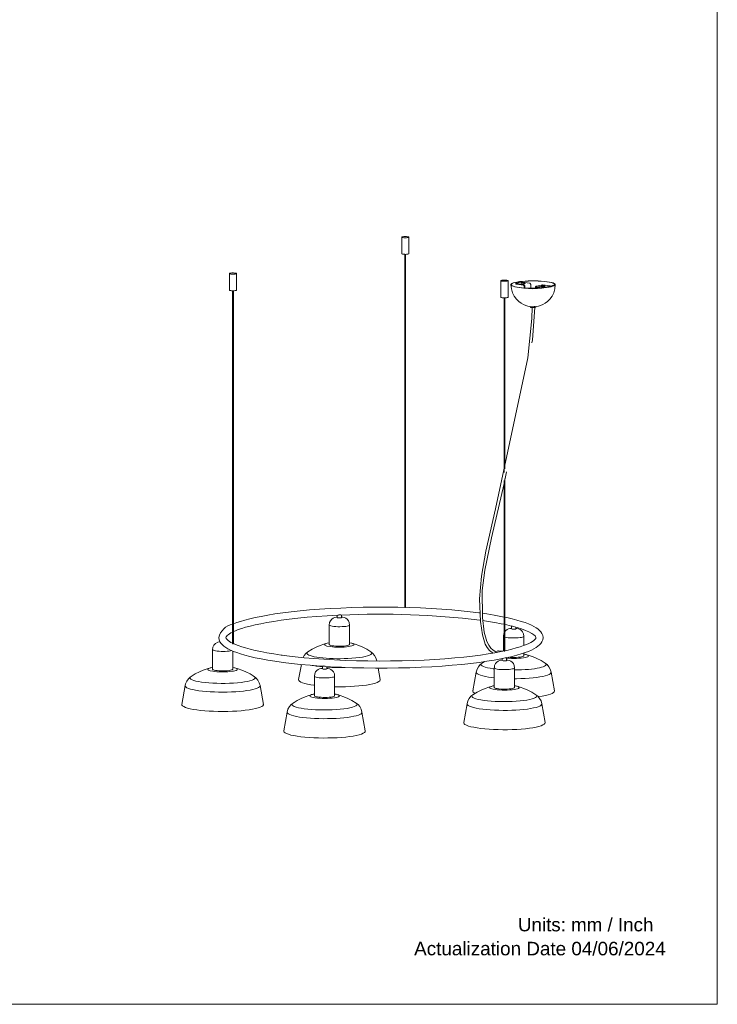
# Model space of a CAD drawing. Header units: millimetres. Extents: x 0 to 8.3, y 0 to 11.7.
# Tile 2 of 4: x 4.1 to 8.3, y 0 to 5.8. Entities that reach past the tile are written whole.
import ezdxf

# ---------------------------------------------------------------- set-up
doc = ezdxf.new("R2010")
doc.units = ezdxf.units.MM
doc.layers.add('PDF_Geometría', color=7, linetype='Continuous')
doc.layers.add('PDF_Texto', color=7, linetype='Continuous', true_color=0x5b5b5b)
doc.styles.add('PDF Arial-BoldMT', font='arial.ttf')

msp = doc.modelspace()

# ---------------------------------------------------------------- linework, layer by layer
at = {"layer": 'PDF_Geometría', "lineweight": 18}
msp.add_lwpolyline([(0.0016, 11.6917), (0.0016, 0), (8.2684, 0), (8.2684, 11.6917)], close=True, dxfattribs=at)
at = {"layer": 'PDF_Geometría', "color": 9, "lineweight": 9, "true_color": 0xc0c0c0}
for points in [[(6.4357, 4.542), (6.4385, 4.5428), (6.4401, 4.5437), (6.4403, 4.5443), (6.4402, 4.5446), (6.4389, 4.5455), (6.4363, 4.5464), (6.4325, 4.547), (6.4278, 4.5475), (6.4225, 4.5478), (6.4171, 4.5478), (6.4117, 4.5476), (6.4069, 4.5471), (6.403, 4.5465), (6.4001, 4.5457), (6.3986, 4.5448), (6.3983, 4.5443), (6.3985, 4.5439), (6.3997, 4.543), (6.4024, 4.5421), (6.4062, 4.5415), (6.4108, 4.541), (6.4161, 4.5407), (6.4216, 4.5407), (6.4269, 4.5409), (6.4317, 4.5414)], [(5.4155, 4.3264), (5.4183, 4.3272), (5.4199, 4.3281), (5.4201, 4.3287), (5.42, 4.3291), (5.4187, 4.33), (5.4161, 4.3308), (5.4123, 4.3314), (5.4076, 4.3319), (5.4023, 4.3322), (5.3969, 4.3322), (5.3915, 4.332), (5.3867, 4.3315), (5.3828, 4.3309), (5.3799, 4.3301), (5.3784, 4.3292), (5.3781, 4.3287), (5.3782, 4.3283), (5.3795, 4.3274), (5.3822, 4.3266), (5.386, 4.3259), (5.3906, 4.3254), (5.3959, 4.3251), (5.4014, 4.3251), (5.4067, 4.3253), (5.4115, 4.3258)], [(7.0239, 4.284), (7.0267, 4.2848), (7.0283, 4.2857), (7.0285, 4.2863), (7.0284, 4.2867), (7.0271, 4.2876), (7.0245, 4.2884), (7.0207, 4.2891), (7.016, 4.2895), (7.0107, 4.2898), (7.0053, 4.2898), (6.9999, 4.2896), (6.9951, 4.2892), (6.9912, 4.2885), (6.9883, 4.2877), (6.9868, 4.2868), (6.9865, 4.2863), (6.9866, 4.2859), (6.9879, 4.285), (6.9906, 4.2842), (6.9944, 4.2835), (6.999, 4.283), (7.0043, 4.2828), (7.0098, 4.2827), (7.0151, 4.283), (7.0199, 4.2834)], [(7.1178, 4.2726), (7.1281, 4.2712), (7.1293, 4.271), (7.1301, 4.2708), (7.1305, 4.2705), (7.1305, 4.2704), (7.1304, 4.2702), (7.13, 4.2699), (7.1291, 4.2697), (7.1278, 4.2695), (7.1263, 4.2693), (7.1247, 4.2693), (7.123, 4.2693), (7.1213, 4.2693), (7.1198, 4.2695), (7.1096, 4.2709), (7.1084, 4.2711), (7.1076, 4.2714), (7.1072, 4.2716), (7.1072, 4.2718), (7.1072, 4.2719), (7.1077, 4.2722), (7.1086, 4.2725), (7.1099, 4.2727), (7.1114, 4.2728), (7.113, 4.2729), (7.1147, 4.2729), (7.1164, 4.2728)], [(7.2262, 4.2549), (7.2251, 4.2552), (7.2242, 4.2554), (7.2238, 4.2557), (7.2238, 4.2558), (7.2239, 4.256), (7.2243, 4.2563), (7.2252, 4.2565), (7.2265, 4.2567), (7.228, 4.2569), (7.2296, 4.2569), (7.2314, 4.2569), (7.233, 4.2568), (7.2345, 4.2567), (7.2447, 4.2553), (7.2459, 4.2551), (7.2467, 4.2548), (7.2471, 4.2545), (7.2471, 4.2544), (7.2471, 4.2542), (7.2466, 4.254), (7.2457, 4.2537), (7.2444, 4.2535), (7.2429, 4.2534), (7.2413, 4.2533), (7.2396, 4.2533), (7.2379, 4.2534), (7.2365, 4.2535)]]:
    msp.add_lwpolyline(points, close=True, dxfattribs=at)
for points in [[(6.3983, 4.5443), (6.3983, 4.446)], [(6.4403, 4.446), (6.4403, 4.5443)], [(6.4402, 4.4464), (6.4403, 4.446), (6.4401, 4.4454), (6.4385, 4.4445), (6.4357, 4.4437), (6.4317, 4.4431), (6.4269, 4.4427), (6.4216, 4.4424), (6.4161, 4.4425), (6.4108, 4.4427), (6.4062, 4.4432), (6.4024, 4.4439), (6.3997, 4.4447), (6.3985, 4.4456), (6.3983, 4.446)], [(6.4167, 4.4425), (6.4167, 2.3505)], [(6.4219, 2.3505), (6.4219, 4.4424)], [(5.3781, 4.3287), (5.3781, 4.2304)], [(5.4201, 4.2304), (5.4201, 4.3287)], [(6.9865, 4.2863), (6.9865, 4.188)], [(7.0285, 4.188), (7.0285, 4.2863)], [(7.3063, 4.263), (7.3047, 4.2597), (7.3004, 4.2565), (7.2932, 4.2535), (7.2835, 4.2506), (7.2714, 4.2481), (7.2572, 4.2459), (7.2412, 4.244), (7.2238, 4.2426), (7.2054, 4.2417), (7.1863, 4.2412), (7.167, 4.2412), (7.1479, 4.2417), (7.1295, 4.2427), (7.1121, 4.2441), (7.0962, 4.246), (7.0821, 4.2482), (7.0702, 4.2508), (7.0606, 4.2536), (7.0536, 4.2567), (7.0494, 4.2599), (7.048, 4.2631), (7.048, 4.2632), (7.0496, 4.2664), (7.0539, 4.2696), (7.0611, 4.2727), (7.0708, 4.2755), (7.0829, 4.2781), (7.0971, 4.2803), (7.1131, 4.2821), (7.1305, 4.2836), (7.1489, 4.2845), (7.168, 4.285), (7.1873, 4.285), (7.2064, 4.2845), (7.2248, 4.2835), (7.2422, 4.2821), (7.2581, 4.2802), (7.2722, 4.278), (7.2841, 4.2754), (7.2937, 4.2725), (7.3007, 4.2695), (7.3049, 4.2663), (7.3063, 4.2631), (7.3059, 4.2597)], [(7.048, 4.2631), (7.0483, 4.2599)], [(7.1274, 4.2429), (7.1274, 4.2533), (7.1271, 4.256), (7.1263, 4.2586), (7.125, 4.2609), (7.1233, 4.2628), (7.1213, 4.2641), (7.1192, 4.2647), (7.0783, 4.2703), (7.0769, 4.2706), (7.0759, 4.2709), (7.0754, 4.2712), (7.0753, 4.2714), (7.0754, 4.2716), (7.076, 4.2719), (7.0771, 4.2722), (7.1034, 4.2778), (7.1049, 4.278), (7.1067, 4.2782), (7.1087, 4.2782), (7.1107, 4.2782), (7.1127, 4.2781), (7.1145, 4.278), (7.1554, 4.2724), (7.1575, 4.2717), (7.1595, 4.2704), (7.1612, 4.2685), (7.1625, 4.2662), (7.1633, 4.2636), (7.1635, 4.2609), (7.1635, 4.2413)], [(7.0753, 4.2714), (7.0753, 4.2662)], [(7.076, 4.2667), (7.0754, 4.2664), (7.0753, 4.2662), (7.0754, 4.266), (7.0759, 4.2657), (7.0769, 4.2654), (7.0783, 4.2651), (7.1192, 4.2595), (7.1202, 4.2592), (7.1212, 4.2586), (7.1221, 4.2576), (7.1227, 4.2565), (7.1231, 4.2552), (7.1233, 4.2538), (7.1233, 4.2432)], [(7.233, 4.2614), (7.1968, 4.2537)], [(7.233, 4.2614), (7.233, 4.2614), (7.2351, 4.2615), (7.276, 4.2559), (7.2774, 4.2556), (7.2784, 4.2553), (7.2789, 4.255), (7.279, 4.2548)], [(5.42, 4.2308), (5.4201, 4.2304), (5.4199, 4.2298), (5.4183, 4.229), (5.4155, 4.2282), (5.4115, 4.2275), (5.4067, 4.2271), (5.4014, 4.2268), (5.3959, 4.2269), (5.3906, 4.2271), (5.386, 4.2276), (5.3822, 4.2283), (5.3795, 4.2291), (5.3782, 4.23), (5.3781, 4.2304)], [(5.3965, 4.2269), (5.3965, 2.1348)], [(5.4017, 2.1348), (5.4017, 4.2269)], [(7.2789, 4.2546), (7.2783, 4.2543), (7.2772, 4.254), (7.2509, 4.2484), (7.2494, 4.2482), (7.2476, 4.248), (7.2456, 4.2479), (7.2436, 4.2479), (7.2416, 4.248), (7.2398, 4.2482), (7.1989, 4.2538), (7.1968, 4.2537), (7.1968, 4.2537), (7.1948, 4.253), (7.1932, 4.2516), (7.1919, 4.2496), (7.191, 4.2472), (7.1908, 4.2446), (7.1908, 4.2412)], [(7.1948, 4.2412), (7.1948, 4.244), (7.195, 4.2453), (7.1954, 4.2465), (7.196, 4.2475), (7.1969, 4.2482), (7.1979, 4.2486), (7.1979, 4.2486), (7.1989, 4.2486), (7.2358, 4.2436)], [(7.231, 4.2442), (7.231, 4.243)], [(7.2398, 4.2481), (7.2413, 4.2481)], [(7.2416, 4.2481), (7.2429, 4.2482), (7.2439, 4.2483)], [(7.279, 4.2497), (7.279, 4.2548)], [(7.0284, 4.1884), (7.0285, 4.188), (7.0283, 4.1875), (7.0267, 4.1866), (7.0239, 4.1858), (7.0199, 4.1851), (7.0151, 4.1847), (7.0098, 4.1845), (7.0043, 4.1845), (6.999, 4.1847), (6.9944, 4.1852), (6.9906, 4.1859), (6.9879, 4.1867), (6.9866, 4.1876), (6.9865, 4.188)], [(7.0049, 4.1845), (7.0049, 3.1494)], [(7.0101, 3.1715), (7.0101, 4.1845)], [(6.9409, 2.0801), (6.9346, 2.0833), (6.9191, 2.0961), (6.9056, 2.1128), (6.8938, 2.1338), (6.8762, 2.1878), (6.865, 2.267), (6.8597, 2.4023), (6.8704, 2.5359), (6.8973, 2.6834), (6.9545, 2.9346), (7.1454, 3.8285), (7.1686, 4.0615), (7.1719, 4.1269)], [(7.1614, 4.1329), (7.1614, 4.1293)], [(7.1927, 4.1289), (7.1894, 4.1276), (7.1828, 4.1268), (7.1747, 4.1267), (7.1673, 4.1272), (7.1625, 4.1284), (7.1614, 4.1293), (7.1616, 4.1297)], [(7.1678, 4.1324), (7.1747, 4.1318), (7.1828, 4.132), (7.1894, 4.1328)], [(7.1695, 3.9185), (7.1728, 3.9352), (7.1863, 4.1273)], [(7.1762, 4.1322), (7.1795, 4.1322), (7.1827, 4.1323), (7.1855, 4.1326), (7.1879, 4.133), (7.1882, 4.1331)], [(7.1929, 4.1293), (7.1929, 4.1332)], [(7.0099, 3.1077), (7.0118, 3.1155), (7.0194, 3.1546)], [(7.0049, 2.0925), (7.0049, 2.0925), (7.005, 2.0924), (7.0053, 2.0923), (7.0059, 2.0922), (7.0066, 2.0921), (7.0074, 2.092), (7.0082, 2.092), (7.009, 2.092), (7.0096, 2.0921), (7.01, 2.0922), (7.0101, 2.0924), (7.0101, 2.0924), (7.0101, 3.1136)], [(7.0049, 3.1021), (7.0049, 2.0925)], [(6.9618, 2.0868), (6.9557, 2.0884), (6.9397, 2.0973), (6.9258, 2.1101), (6.9137, 2.127), (6.9031, 2.1487), (6.8874, 2.2052), (6.8777, 2.2906), (6.8759, 2.4506), (6.8908, 2.5722), (6.9295, 2.7634), (7.0048, 3.0857)], [(5.4016, 2.2534), (5.4211, 2.2608), (5.4436, 2.2683), (5.4691, 2.2758), (5.4978, 2.2833), (5.5299, 2.2907), (5.5654, 2.298), (5.6045, 2.3051), (5.6471, 2.312), (5.6934, 2.3186), (5.7432, 2.3248), (5.7963, 2.3305), (5.8526, 2.3357), (5.9119, 2.3403), (5.9737, 2.3443), (6.0378, 2.3475), (6.1037, 2.35), (6.171, 2.3517), (6.2392, 2.3526), (6.3077, 2.3526), (6.3759, 2.3518), (6.4433, 2.3501), (6.5093, 2.3477), (6.5735, 2.3445), (6.6355, 2.3406), (6.6948, 2.336), (6.7513, 2.3308), (6.8046, 2.3251), (6.8545, 2.3189), (6.8617, 2.318)], [(6.4219, 2.3505), (6.4219, 2.3505), (6.4218, 2.3504), (6.4214, 2.3502), (6.4208, 2.3501), (6.42, 2.35), (6.4192, 2.3499), (6.4184, 2.35), (6.4177, 2.3501), (6.4171, 2.3502), (6.4168, 2.3504), (6.4167, 2.3505), (6.4167, 2.3506)], [(5.4016, 2.2076), (5.4132, 2.2128), (5.4303, 2.2195), (5.4503, 2.2264), (5.4734, 2.2334), (5.4998, 2.2405), (5.5295, 2.2476), (5.5628, 2.2547), (5.5997, 2.2617), (5.6403, 2.2684), (5.6845, 2.275), (5.7323, 2.2812), (5.7836, 2.287), (5.8382, 2.2923), (5.8958, 2.297), (5.9563, 2.3012), (6.0191, 2.3046), (6.0239, 2.3048)], [(5.9695, 2.2467), (5.9711, 2.2608), (5.9763, 2.2724), (5.9835, 2.2809), (5.9914, 2.2866), (5.9996, 2.2903), (6.0095, 2.2928), (6.0165, 2.2936)], [(5.9696, 2.1318), (5.9695, 2.1313), (5.9703, 2.1297), (5.9736, 2.1276), (5.9793, 2.1257), (5.9872, 2.1241), (5.9969, 2.1227), (6.0081, 2.1218), (6.0201, 2.1212), (6.0326, 2.1211), (6.0449, 2.1215), (6.0566, 2.1222), (6.0671, 2.1234), (6.0759, 2.1249), (6.0826, 2.1267), (6.0871, 2.1287), (6.089, 2.1308), (6.0891, 2.1313), (6.0891, 2.2468), (6.089, 2.2467), (6.0875, 2.2608), (6.0823, 2.2724), (6.0751, 2.2809), (6.0672, 2.2866), (6.059, 2.2903), (6.0491, 2.2928), (6.042, 2.2936)], [(6.0162, 2.3038), (6.0162, 2.2907)], [(6.0166, 2.2913), (6.0162, 2.2907), (6.0165, 2.2903)], [(6.0166, 2.2901), (6.02, 2.2891), (6.0259, 2.2886), (6.0327, 2.2886), (6.0386, 2.2892), (6.042, 2.2902), (6.0424, 2.2907), (6.042, 2.2913)], [(6.0259, 2.3066), (6.0327, 2.3066), (6.0386, 2.3072)], [(6.0424, 2.2907), (6.0424, 2.3068)], [(7.0048, 2.294), (6.9852, 2.298), (6.9461, 2.3051), (6.9035, 2.312), (6.8759, 2.316)], [(7.01, 2.2929), (7.0208, 2.2907), (7.0528, 2.2833), (7.0815, 2.2758), (7.107, 2.2683), (7.1296, 2.2608), (7.1493, 2.2533), (7.1665, 2.2459), (7.1814, 2.2384), (7.1942, 2.2309), (7.2052, 2.2232), (7.2147, 2.2152), (7.2227, 2.2064), (7.2292, 2.1967), (7.2338, 2.1854), (7.2357, 2.172), (7.2338, 2.1586), (7.2292, 2.1473), (7.2227, 2.1376), (7.2147, 2.1288), (7.2052, 2.1208), (7.1942, 2.1131), (7.1814, 2.1056), (7.1665, 2.0981), (7.1493, 2.0907), (7.1296, 2.0832), (7.107, 2.0757), (7.0815, 2.0682), (7.0528, 2.0607), (7.0208, 2.0533), (7.0192, 2.053)], [(5.9696, 2.2473), (5.9695, 2.2468), (5.9695, 2.2467), (5.9703, 2.2451), (5.9736, 2.2431), (5.9793, 2.2412), (5.9872, 2.2396), (5.9969, 2.2382), (6.0081, 2.2373), (6.0201, 2.2367), (6.0326, 2.2366), (6.0449, 2.237), (6.0566, 2.2377), (6.0671, 2.2389), (6.0759, 2.2404), (6.0826, 2.2422), (6.0871, 2.2442), (6.089, 2.2463)], [(5.9695, 2.2468), (5.9695, 2.1313)], [(7.005, 2.251), (6.9878, 2.2547), (6.9509, 2.2617), (6.9103, 2.2684), (6.8789, 2.2731)], [(7.0496, 2.2408), (7.0211, 2.2476), (7.01, 2.25)], [(7.0487, 2.2269), (7.0419, 2.2262), (7.0392, 2.2257), (7.032, 2.2237), (7.0238, 2.22), (7.0159, 2.2143), (7.0101, 2.2074)], [(7.055, 2.2403), (7.0535, 2.2404), (7.0495, 2.2413), (7.0486, 2.2421), (7.0486, 2.2241)], [(7.0487, 2.2244), (7.0486, 2.2241), (7.0495, 2.2233), (7.0535, 2.2223), (7.0597, 2.2219), (7.0664, 2.222), (7.0719, 2.2227), (7.0747, 2.2237), (7.0748, 2.2241), (7.0748, 2.2344)], [(7.1215, 2.18), (7.1199, 2.1942), (7.1147, 2.2058), (7.1075, 2.2143), (7.0996, 2.22), (7.0914, 2.2237), (7.0815, 2.2262), (7.0747, 2.2269)], [(5.3966, 2.1388), (5.3869, 2.1438), (5.3773, 2.1496), (5.3697, 2.155), (5.3641, 2.16), (5.3603, 2.1643), (5.3581, 2.1678), (5.3571, 2.1704), (5.3569, 2.172), (5.3571, 2.1736), (5.3581, 2.1762), (5.3603, 2.1797), (5.3641, 2.184), (5.3697, 2.189), (5.3773, 2.1944), (5.3869, 2.2002), (5.3966, 2.2052)], [(7.0019, 2.18), (7.0035, 2.1942), (7.0048, 2.1971)], [(7.002, 2.1806), (7.0019, 2.1801), (7.0019, 2.18), (7.0027, 2.1785), (7.005, 2.1771)], [(7.0019, 2.1801), (7.0019, 2.0916)], [(7.1215, 2.125), (7.1215, 2.1801), (7.1215, 2.18), (7.1214, 2.1796), (7.1195, 2.1775), (7.115, 2.1755), (7.1083, 2.1737), (7.0995, 2.1722), (7.089, 2.1711), (7.0774, 2.1703), (7.065, 2.17), (7.0525, 2.1701), (7.0405, 2.1706), (7.0293, 2.1716), (7.0196, 2.1729), (7.0117, 2.1745), (7.01, 2.1751)], [(7.1937, 2.172), (7.1935, 2.1704), (7.1925, 2.1678), (7.1903, 2.1643), (7.1865, 2.16), (7.1809, 2.155), (7.1734, 2.1496), (7.1637, 2.1438), (7.1518, 2.1376), (7.1374, 2.1312), (7.1203, 2.1245), (7.1003, 2.1176), (7.0772, 2.1106), (7.0508, 2.1035), (7.0211, 2.0964), (7.0101, 2.0941)], [(5.2777, 2.101), (5.2776, 2.1005), (5.2776, 2.1004), (5.2784, 2.0989), (5.2817, 2.0968), (5.2874, 2.095), (5.2953, 2.0933), (5.305, 2.092), (5.3162, 2.091), (5.3282, 2.0905), (5.3407, 2.0904), (5.3531, 2.0907), (5.3647, 2.0915), (5.3752, 2.0926), (5.384, 2.0942), (5.3901, 2.0958)], [(5.4017, 2.1348), (5.4017, 2.1348), (5.4016, 2.1347), (5.4012, 2.1346), (5.4005, 2.1346), (5.3998, 2.1345), (5.399, 2.1345), (5.3982, 2.1344), (5.3975, 2.1344), (5.3969, 2.1345), (5.3966, 2.1346), (5.3965, 2.1348), (5.3965, 2.1348)], [(7.0048, 2.0929), (6.9878, 2.0893), (6.9509, 2.0823), (6.9103, 2.0756), (6.8661, 2.069), (6.8183, 2.0628), (6.767, 2.057), (6.7124, 2.0517), (6.6548, 2.047), (6.5944, 2.0428), (6.5315, 2.0394), (6.4667, 2.0367), (6.4004, 2.0347), (6.3329, 2.0336), (6.265, 2.0333), (6.1971, 2.0338), (6.13, 2.0352), (6.064, 2.0374), (5.9998, 2.0403), (5.9377, 2.044), (5.8781, 2.0483), (5.8213, 2.0533), (5.7677, 2.0587), (5.7175, 2.0647), (5.6894, 2.0684), (5.6845, 2.069), (5.6403, 2.0756), (5.5997, 2.0823), (5.5628, 2.0893), (5.5295, 2.0964), (5.4998, 2.1035), (5.4734, 2.1106), (5.4503, 2.1176), (5.4303, 2.1245), (5.4132, 2.1312), (5.4017, 2.1363)], [(5.8425, 2.0878), (5.8671, 2.1031), (5.8913, 2.1155), (5.9146, 2.1255), (5.9368, 2.1332), (5.9572, 2.1389)], [(5.9696, 2.1413), (5.967, 2.1409), (5.9572, 2.1389), (5.9572, 2.1389), (5.9563, 2.1387), (5.9683, 2.1411), (5.9696, 2.1413)], [(6.1022, 2.1387), (6.0903, 2.1411), (6.089, 2.1413)], [(6.089, 2.1413), (6.0912, 2.141), (6.101, 2.139), (6.1014, 2.1389), (6.1022, 2.1387), (6.1032, 2.1384)], [(6.2161, 2.0878), (6.1914, 2.1031), (6.1673, 2.1155), (6.144, 2.1255), (6.1218, 2.1332), (6.1014, 2.1389)], [(5.8137, 2.0537), (5.8206, 2.0665), (5.8311, 2.0787), (5.8426, 2.0878)], [(5.8431, 2.0882), (5.8426, 2.0878), (5.8425, 2.0878), (5.8383, 2.084), (5.8368, 2.0799)], [(7.0122, 2.0516), (6.9852, 2.046), (6.9461, 2.0389), (6.9035, 2.032), (6.8572, 2.0254), (6.8075, 2.0193), (6.7543, 2.0135), (6.698, 2.0083), (6.6388, 2.0037), (6.5769, 1.9997), (6.5128, 1.9965), (6.4469, 1.994), (6.3796, 1.9923), (6.3114, 1.9914), (6.2429, 1.9914), (6.1747, 1.9922), (6.1073, 1.9939), (6.0413, 1.9963), (5.9771, 1.9995), (5.9462, 2.0015)], [(6.0797, 2.0482), (6.1036, 2.0496), (6.1261, 2.0515), (6.147, 2.0539), (6.1659, 2.0568), (6.1825, 2.06), (6.1964, 2.0636), (6.2075, 2.0674), (6.2155, 2.0715), (6.2203, 2.0757), (6.2219, 2.0799), (6.2201, 2.0842), (6.2161, 2.0878), (6.216, 2.0878), (6.2151, 2.0884)], [(6.25, 2.0363), (6.2508, 2.0341), (6.2509, 2.0339), (6.2461, 2.0515), (6.238, 2.0665), (6.2275, 2.0787), (6.216, 2.0878)], [(6.9604, 2.0837), (6.9622, 2.0877), (6.9644, 2.0909), (6.9671, 2.0932), (6.97, 2.0944), (6.9723, 2.0945), (6.9728, 2.0944)], [(6.9979, 2.091), (6.9723, 2.0945)], [(6.9939, 2.048), (6.9939, 2.0366)], [(6.9948, 2.0358), (6.9988, 2.0349), (7.005, 2.0344), (7.0118, 2.0345), (7.0172, 2.0352), (7.02, 2.0363), (7.0201, 2.0366), (7.0201, 2.0546)], [(7.0118, 2.0526), (7.0172, 2.0532), (7.02, 2.0543)], [(7.02, 2.0506), (7.0334, 2.0496), (7.0483, 2.049), (7.0635, 2.0488), (7.0787, 2.0491), (7.0934, 2.0498), (7.1072, 2.051), (7.1195, 2.0525), (7.1301, 2.0544), (7.1386, 2.0565), (7.1448, 2.0589), (7.1484, 2.0614), (7.1495, 2.064), (7.1478, 2.0666), (7.1435, 2.0691), (7.1368, 2.0715), (7.1346, 2.072), (7.1227, 2.0745), (7.1214, 2.0747)], [(7.0314, 2.0559), (7.0405, 2.0551), (7.0525, 2.0546), (7.065, 2.0545), (7.0774, 2.0548), (7.089, 2.0556), (7.0995, 2.0568), (7.1083, 2.0583), (7.115, 2.0601), (7.1195, 2.062), (7.1214, 2.0641), (7.1215, 2.0646), (7.1215, 2.081)], [(7.1214, 2.0746), (7.1278, 2.0736), (7.1312, 2.0728)], [(7.2833, 1.9672), (7.2785, 1.9848), (7.2704, 1.9998), (7.2599, 2.012), (7.2484, 2.0212), (7.2485, 2.0212), (7.2239, 2.0364), (7.1997, 2.0489), (7.1764, 2.0588), (7.1542, 2.0666), (7.1338, 2.0722)], [(5.1506, 1.9416), (5.1753, 1.9568), (5.1994, 1.9693), (5.2227, 1.9793), (5.2449, 1.987), (5.2653, 1.9927)], [(5.2497, 1.9849), (5.2518, 1.9874)], [(5.2777, 1.995), (5.2735, 1.9944), (5.2645, 1.9924), (5.2636, 1.9922), (5.2565, 1.9899), (5.2523, 1.9877)], [(5.2685, 1.9933), (5.273, 1.9943), (5.2777, 1.995)], [(5.4104, 1.9924), (5.3984, 1.9949), (5.3971, 1.9951)], [(5.3971, 1.9951), (5.4073, 1.9932), (5.4095, 1.9927), (5.4104, 1.9924), (5.4154, 1.991)], [(5.5242, 1.9416), (5.4996, 1.9568), (5.4754, 1.9693), (5.4521, 1.9793), (5.4299, 1.987), (5.4095, 1.9927)], [(5.804, 2.0132), (5.7879, 1.9231)], [(5.8686, 2.0071), (5.8731, 2.0062), (5.8924, 2.0033), (5.9136, 2.0008), (5.9285, 1.9994)], [(5.9285, 1.9901), (5.9217, 1.9894), (5.919, 1.9889), (5.9118, 1.9869), (5.9036, 1.9832), (5.8957, 1.9775), (5.8885, 1.969), (5.8833, 1.9574), (5.8817, 1.9432)], [(5.9284, 2.003), (5.9284, 1.9873)], [(5.9285, 1.9877), (5.9284, 1.9873), (5.9292, 1.9865), (5.9325, 1.9857)], [(5.931, 2.0041), (5.9333, 2.0036), (5.9395, 2.0031), (5.9441, 2.0032)], [(5.9333, 1.9856), (5.9395, 1.9851), (5.9462, 1.9852), (5.9517, 1.9859), (5.9545, 1.987), (5.9546, 1.9873), (5.9546, 2.0004)], [(5.9545, 1.9975), (5.9603, 1.9971), (5.9852, 1.996), (6.0107, 1.9954), (6.0365, 1.9953), (6.0621, 1.9957), (6.0638, 1.9957)], [(6.0012, 1.9432), (5.9997, 1.9574), (5.9945, 1.969), (5.9873, 1.9775), (5.9794, 1.9832), (5.9712, 1.9869), (5.9613, 1.9894), (5.9545, 1.9901)], [(6.2706, 1.9231), (6.2584, 1.9914)], [(6.8401, 1.9672), (6.8449, 1.9848), (6.853, 1.9998), (6.8635, 2.012), (6.875, 2.0212)], [(6.8769, 2.0224), (6.875, 2.0212), (6.8749, 2.0212), (6.8714, 2.0182), (6.8692, 2.0139), (6.8702, 2.0097), (6.8746, 2.0054), (6.8821, 2.0014), (6.8928, 1.9975), (6.9063, 1.9939), (6.9224, 1.9906), (6.941, 1.9877), (6.9474, 1.9869)], [(6.8749, 2.0212), (6.8893, 2.0301)], [(6.9473, 1.8777), (6.9472, 1.8772), (6.948, 1.8755), (6.9513, 1.8735), (6.957, 1.8716), (6.9649, 1.87), (6.9746, 1.8686), (6.9858, 1.8677), (6.9979, 1.8671), (7.0103, 1.867), (7.0227, 1.8674), (7.0343, 1.8681), (7.0448, 1.8693), (7.0536, 1.8708), (7.0603, 1.8726), (7.0648, 1.8746), (7.0667, 1.8767), (7.0668, 1.8772), (7.0668, 1.9926), (7.0668, 1.9925), (7.0652, 2.0067), (7.06, 2.0183), (7.0528, 2.0268), (7.0449, 2.0325), (7.0367, 2.0362), (7.0268, 2.0387), (7.02, 2.0394)], [(6.9473, 1.9931), (6.9472, 1.9926), (6.9473, 1.9925), (6.948, 1.991), (6.9513, 1.989), (6.957, 1.9871), (6.9649, 1.9854), (6.9746, 1.9841), (6.9858, 1.9831), (6.9979, 1.9826), (7.0103, 1.9825), (7.0227, 1.9828), (7.0343, 1.9836), (7.0448, 1.9848), (7.0536, 1.9863), (7.0603, 1.988), (7.0648, 1.99), (7.0667, 1.9921)], [(6.9472, 1.9926), (6.9472, 1.8772)], [(6.9942, 2.0394), (6.9872, 2.0387), (6.9845, 2.0382), (6.9773, 2.0362), (6.9691, 2.0325), (6.9612, 2.0268), (6.954, 2.0183), (6.9488, 2.0067), (6.9473, 1.9925)], [(6.994, 2.0369), (6.9939, 2.0366), (6.9946, 2.0359)], [(5.1158, 1.8876), (5.118, 1.8978), (5.1248, 1.914), (5.1344, 1.9274), (5.1459, 1.9382), (5.1507, 1.9416)], [(5.1541, 1.9436), (5.1507, 1.9416), (5.1506, 1.9416), (5.1479, 1.9395), (5.1451, 1.9352), (5.1455, 1.9309), (5.1492, 1.9267), (5.1561, 1.9226), (5.1661, 1.9186), (5.1791, 1.915), (5.1947, 1.9116), (5.2128, 1.9086), (5.233, 1.9061), (5.2551, 1.904), (5.2785, 1.9024), (5.3029, 1.9014), (5.328, 1.9009), (5.3531, 1.901), (5.3781, 1.9016), (5.4023, 1.9028), (5.4254, 1.9045), (5.447, 1.9067), (5.4667, 1.9093), (5.4843, 1.9124), (5.4993, 1.9159), (5.5115, 1.9196), (5.5208, 1.9236), (5.5269, 1.9277), (5.5298, 1.932), (5.5293, 1.9363), (5.5256, 1.9405), (5.5242, 1.9416), (5.5241, 1.9416), (5.5192, 1.9444)], [(5.559, 1.8876), (5.5542, 1.9052), (5.5461, 1.9202), (5.5356, 1.9324), (5.5241, 1.9416)], [(5.8818, 1.8284), (5.8817, 1.8279), (5.8825, 1.8262), (5.8858, 1.8242), (5.8915, 1.8223), (5.8994, 1.8207), (5.9091, 1.8193), (5.9203, 1.8184), (5.9323, 1.8178), (5.9448, 1.8177), (5.9571, 1.8181), (5.9688, 1.8188), (5.9792, 1.82), (5.9881, 1.8215), (5.9948, 1.8233), (5.9993, 1.8253), (6.0012, 1.8274), (6.0012, 1.8279), (6.0012, 1.9433), (6.0012, 1.9432), (6.0012, 1.9428), (5.9993, 1.9407), (5.9948, 1.9388), (5.9881, 1.937), (5.9792, 1.9355), (5.9688, 1.9343), (5.9571, 1.9335), (5.9448, 1.9332), (5.9323, 1.9333), (5.9203, 1.9338), (5.9091, 1.9348), (5.8994, 1.9361), (5.8915, 1.9378), (5.8858, 1.9397), (5.8825, 1.9417), (5.8817, 1.9432), (5.8817, 1.9433), (5.8818, 1.9438)], [(5.8817, 1.9433), (5.8817, 1.8279)], [(6.0012, 1.8811), (6.009, 1.8809), (6.0371, 1.8808), (6.0651, 1.8812), (6.0926, 1.8822), (6.1192, 1.8837), (6.1446, 1.8858), (6.1684, 1.8883), (6.1904, 1.8912), (6.2102, 1.8946), (6.2275, 1.8984), (6.2422, 1.9025), (6.254, 1.9068), (6.2627, 1.9113), (6.2683, 1.916), (6.2707, 1.9208), (6.2706, 1.9231), (6.2699, 1.9252)], [(6.8402, 1.9674), (6.8203, 1.8564)], [(6.8411, 1.9699), (6.8402, 1.9674), (6.8401, 1.9672), (6.8401, 1.9655), (6.8421, 1.9611), (6.8471, 1.9568), (6.855, 1.9527), (6.8657, 1.9487), (6.8791, 1.9449), (6.8949, 1.9415), (6.913, 1.9384), (6.9331, 1.9356), (6.9473, 1.9341)], [(7.0667, 1.9287), (7.0792, 1.9287), (7.1047, 1.9293), (7.1297, 1.9304), (7.1537, 1.932), (7.1765, 1.9341), (7.1977, 1.9365), (7.2171, 1.9394), (7.2344, 1.9427), (7.2494, 1.9462), (7.2618, 1.9501), (7.2715, 1.9541), (7.2784, 1.9584), (7.2823, 1.9627), (7.2833, 1.9671)], [(7.303, 1.8564), (7.2832, 1.9674)], [(5.1159, 1.8878), (5.0961, 1.7768)], [(5.116, 1.8886), (5.1159, 1.8878), (5.1158, 1.8876), (5.1163, 1.8842), (5.1195, 1.8798), (5.1257, 1.8756), (5.1347, 1.8715), (5.1465, 1.8676), (5.1608, 1.8639), (5.1776, 1.8606), (5.1965, 1.8576), (5.2173, 1.855), (5.2397, 1.8529), (5.2635, 1.8512), (5.2883, 1.85), (5.3137, 1.8492), (5.3394, 1.849), (5.3651, 1.8493), (5.3905, 1.8501), (5.4151, 1.8514), (5.4387, 1.8532), (5.4609, 1.8554), (5.4814, 1.8581), (5.5, 1.8611), (5.5164, 1.8645), (5.5304, 1.8682), (5.5417, 1.8721), (5.5503, 1.8762), (5.556, 1.8805), (5.5588, 1.8849), (5.559, 1.8876), (5.559, 1.8878), (5.5586, 1.8892)], [(5.5788, 1.7768), (5.559, 1.8878)], [(5.7879, 1.9229), (5.7888, 1.9181), (5.793, 1.9134), (5.8003, 1.9088), (5.8108, 1.9043), (5.8242, 1.9002), (5.8404, 1.8963), (5.8591, 1.8927), (5.8802, 1.8895), (5.8818, 1.8893)], [(6.8202, 1.8337), (6.8449, 1.849), (6.869, 1.8614), (6.8923, 1.8714), (6.9145, 1.8791), (6.9349, 1.8848)], [(7.0667, 1.8871), (7.0731, 1.8861), (7.0791, 1.8848), (7.08, 1.8845), (7.0821, 1.884), (7.0889, 1.8816), (7.0931, 1.8791), (7.0948, 1.8766), (7.0938, 1.874), (7.0901, 1.8714), (7.0839, 1.8691), (7.0754, 1.8669), (7.0648, 1.865), (7.0525, 1.8635), (7.0387, 1.8623), (7.024, 1.8616), (7.0088, 1.8613), (6.9936, 1.8615), (6.9787, 1.8621), (6.9647, 1.8632), (6.952, 1.8646), (6.941, 1.8664), (6.9319, 1.8685), (6.9252, 1.8709), (6.9209, 1.8734), (6.9192, 1.8759), (6.9203, 1.8785), (6.9239, 1.8811), (6.9301, 1.8834), (6.9341, 1.8845), (6.9349, 1.8848), (6.9386, 1.8856), (6.9473, 1.8871)], [(6.9341, 1.8845), (6.9391, 1.8857), (6.9431, 1.8865), (6.9473, 1.8871)], [(7.08, 1.8845), (7.068, 1.887), (7.0667, 1.8872)], [(7.2286, 1.7797), (7.2238, 1.7973), (7.2157, 1.8124), (7.2052, 1.8246), (7.1937, 1.8337), (7.1938, 1.8337), (7.1692, 1.849), (7.145, 1.8614), (7.1217, 1.8714), (7.0995, 1.8791), (7.0791, 1.8848)], [(5.7547, 1.7844), (5.7793, 1.7997), (5.8035, 1.8121), (5.8268, 1.8221), (5.849, 1.8298), (5.8694, 1.8355)], [(5.8814, 1.8378), (5.8731, 1.8363), (5.8694, 1.8355), (5.8685, 1.8353), (5.8646, 1.8342), (5.8584, 1.8318), (5.8547, 1.8292), (5.8537, 1.8266), (5.8554, 1.8241), (5.8596, 1.8216), (5.8664, 1.8192), (5.8754, 1.8171), (5.8865, 1.8153), (5.8992, 1.8139), (5.9132, 1.8128), (5.928, 1.8122), (5.9433, 1.812), (5.9585, 1.8123), (5.9732, 1.813), (5.9869, 1.8142), (5.9993, 1.8157), (6.0099, 1.8176), (6.0184, 1.8198), (6.0246, 1.8221), (6.0282, 1.8247), (6.0292, 1.8273), (6.0276, 1.8299), (6.0233, 1.8324), (6.0166, 1.8347), (6.0144, 1.8353), (6.0025, 1.8377), (6.0012, 1.8379)], [(5.8685, 1.8353), (5.8736, 1.8364), (5.8776, 1.8372), (5.8814, 1.8378)], [(6.0014, 1.8378), (6.0075, 1.8368), (6.011, 1.836)], [(6.1631, 1.7304), (6.1583, 1.748), (6.1501, 1.7631), (6.1396, 1.7753), (6.1282, 1.7844), (6.1283, 1.7844), (6.1036, 1.7997), (6.0795, 1.8121), (6.0562, 1.8221), (6.0339, 1.8298), (6.0136, 1.8355)], [(6.7854, 1.7797), (6.7902, 1.7973), (6.7983, 1.8124), (6.8088, 1.8246), (6.8203, 1.8337)], [(6.8222, 1.8349), (6.8203, 1.8337), (6.8202, 1.8337), (6.8167, 1.8307), (6.8145, 1.8265), (6.8156, 1.8222), (6.8199, 1.818), (6.8275, 1.8139), (6.8381, 1.81), (6.8516, 1.8064), (6.8678, 1.8031), (6.8863, 1.8002), (6.9069, 1.7977), (6.9293, 1.7958), (6.9529, 1.7943), (6.9775, 1.7934), (7.0026, 1.793), (7.0278, 1.7932), (7.0526, 1.7939), (7.0766, 1.7952), (7.0995, 1.797), (7.1207, 1.7993), (7.14, 1.802), (7.1571, 1.8052), (7.1715, 1.8087), (7.1832, 1.8125), (7.1918, 1.8165), (7.1973, 1.8207), (7.1995, 1.825), (7.1985, 1.8292), (7.1941, 1.8335)], [(6.821, 1.858), (6.8203, 1.8564), (6.8203, 1.8543), (6.8225, 1.8496), (6.828, 1.8449), (6.8337, 1.8419)], [(7.2062, 1.8223), (7.2099, 1.8228), (7.231, 1.8259), (7.2498, 1.8294), (7.2661, 1.8333), (7.2797, 1.8375), (7.2903, 1.8419), (7.2978, 1.8465), (7.3021, 1.8513), (7.3031, 1.856)], [(5.0962, 1.7776), (5.0961, 1.7768), (5.0965, 1.7728), (5.1, 1.7681), (5.1067, 1.7635), (5.1166, 1.759), (5.1294, 1.7547), (5.145, 1.7508), (5.1633, 1.7471), (5.1839, 1.7439), (5.2066, 1.7411), (5.231, 1.7387), (5.2569, 1.7369), (5.2839, 1.7356), (5.3116, 1.7348), (5.3396, 1.7345), (5.3676, 1.7349), (5.3952, 1.7357), (5.422, 1.7371), (5.4477, 1.7391), (5.4719, 1.7415), (5.4943, 1.7444), (5.5145, 1.7477), (5.5324, 1.7514), (5.5476, 1.7554), (5.56, 1.7597), (5.5693, 1.7642), (5.5756, 1.7688), (5.5786, 1.7736), (5.5788, 1.7768), (5.5783, 1.7783)], [(5.7199, 1.7304), (5.7247, 1.748), (5.7328, 1.7631), (5.7433, 1.7753), (5.7548, 1.7844)], [(5.7567, 1.7856), (5.7548, 1.7844), (5.7547, 1.7844), (5.7512, 1.7814), (5.749, 1.7772), (5.75, 1.7729), (5.7544, 1.7687), (5.7619, 1.7646), (5.7725, 1.7607), (5.7861, 1.7571), (5.8022, 1.7538), (5.8208, 1.7509), (5.8414, 1.7484), (5.8637, 1.7465), (5.8874, 1.745), (5.912, 1.7441), (5.9371, 1.7437), (5.9622, 1.7439), (5.9871, 1.7446), (6.0111, 1.7459), (6.0339, 1.7477), (6.0552, 1.75), (6.0745, 1.7527), (6.0915, 1.7559), (6.106, 1.7594), (6.1177, 1.7632), (6.1263, 1.7672), (6.1318, 1.7714), (6.134, 1.7757), (6.1329, 1.7799), (6.1286, 1.7842), (6.1286, 1.7842)], [(6.7855, 1.78), (6.7657, 1.6689)], [(6.7864, 1.7824), (6.7855, 1.78), (6.7854, 1.7797), (6.7854, 1.778), (6.7874, 1.7737), (6.7924, 1.7694), (6.8003, 1.7652), (6.811, 1.7612), (6.8244, 1.7575), (6.8402, 1.754), (6.8583, 1.7509), (6.8784, 1.7481), (6.9002, 1.7458), (6.9235, 1.7439), (6.9479, 1.7425), (6.9731, 1.7416), (6.9987, 1.7412), (7.0245, 1.7412), (7.05, 1.7418), (7.075, 1.7429), (7.099, 1.7445), (7.1218, 1.7466), (7.143, 1.7491), (7.1624, 1.7519), (7.1797, 1.7552), (7.1947, 1.7588), (7.2071, 1.7626), (7.2168, 1.7667), (7.2237, 1.7709), (7.2276, 1.7752), (7.2286, 1.7796)], [(7.2484, 1.6689), (7.2286, 1.78)], [(5.7199, 1.7307), (5.7001, 1.6197)], [(5.721, 1.7333), (5.7208, 1.7331), (5.7199, 1.7307), (5.7199, 1.7304), (5.7199, 1.7287), (5.7219, 1.7244), (5.7269, 1.7201), (5.7348, 1.7159), (5.7455, 1.7119), (5.7589, 1.7082), (5.7747, 1.7047), (5.7928, 1.7016), (5.8128, 1.6988), (5.8347, 1.6965), (5.8579, 1.6946), (5.8823, 1.6932), (5.9075, 1.6923), (5.9332, 1.6919), (5.959, 1.692), (5.9845, 1.6926), (6.0094, 1.6937), (6.0335, 1.6952), (6.0563, 1.6973), (6.0775, 1.6998), (6.0969, 1.7027), (6.1142, 1.7059), (6.1292, 1.7095), (6.1416, 1.7133), (6.1513, 1.7174), (6.1582, 1.7216), (6.1621, 1.7259), (6.1631, 1.7302)], [(6.1828, 1.6197), (6.163, 1.7307)], [(6.7663, 1.6706), (6.7657, 1.6689), (6.7656, 1.6668), (6.7678, 1.6621), (6.7733, 1.6574), (6.7819, 1.6529), (6.7935, 1.6485), (6.8081, 1.6444), (6.8253, 1.6407), (6.845, 1.6373), (6.8669, 1.6343), (6.8906, 1.6317), (6.916, 1.6297), (6.9426, 1.6281), (6.97, 1.6271), (6.998, 1.6267), (7.026, 1.6268), (7.0539, 1.6274), (7.081, 1.6286), (7.1072, 1.6303), (7.132, 1.6326), (7.1552, 1.6353), (7.1763, 1.6384), (7.1952, 1.642), (7.2115, 1.6459), (7.225, 1.65), (7.2356, 1.6545), (7.2431, 1.6591), (7.2474, 1.6638), (7.2484, 1.6685)], [(5.7007, 1.6213), (5.7001, 1.6197), (5.7001, 1.6176), (5.7023, 1.6128), (5.7077, 1.6081), (5.7163, 1.6036), (5.728, 1.5992), (5.7425, 1.5951), (5.7598, 1.5914), (5.7795, 1.588), (5.8013, 1.585), (5.8251, 1.5824), (5.8505, 1.5804), (5.877, 1.5788), (5.9045, 1.5778), (5.9324, 1.5774), (5.9605, 1.5775), (5.9883, 1.5781), (6.0155, 1.5793), (6.0417, 1.5811), (6.0665, 1.5833), (6.0897, 1.586), (6.1108, 1.5891), (6.1296, 1.5927), (6.1459, 1.5966), (6.1595, 1.6007), (6.17, 1.6052), (6.1775, 1.6098), (6.1818, 1.6145), (6.1829, 1.6193)]]:
    msp.add_lwpolyline(points, dxfattribs=at)
for points in [[(7.0459, 4.2631), (7.0483, 4.238), (7.0551, 4.2149), (7.0653, 4.1945), (7.0778, 4.1774), (7.0916, 4.1636), (7.1059, 4.1529), (7.1198, 4.145), (7.1331, 4.1395), (7.1454, 4.1358), (7.1569, 4.1334), (7.1594, 4.1331), (7.1599, 4.133), (7.1658, 4.1324), (7.1705, 4.132), (7.186, 4.1322), (7.1974, 4.1334), (7.2089, 4.1358), (7.2212, 4.1395), (7.2345, 4.145), (7.2484, 4.1529), (7.2627, 4.1636), (7.2765, 4.1774), (7.289, 4.1945), (7.2992, 4.2149), (7.306, 4.238), (7.3084, 4.2631), (7.307, 4.2663), (7.3027, 4.2696), (7.2956, 4.2727), (7.2859, 4.2756), (7.2737, 4.2782), (7.2594, 4.2805), (7.2432, 4.2824), (7.2256, 4.2838), (7.2069, 4.2848), (7.1875, 4.2853), (7.1679, 4.2853), (7.1485, 4.2849), (7.1297, 4.2839), (7.112, 4.2825), (7.0958, 4.2806), (7.0813, 4.2783), (7.069, 4.2757), (7.0592, 4.2729), (7.0519, 4.2698), (7.0475, 4.2665), (7.0459, 4.2632), (7.0459, 4.2631), (7.0473, 4.2599), (7.0516, 4.2566), (7.0587, 4.2535), (7.0684, 4.2506), (7.0806, 4.248), (7.0949, 4.2457, 0.135123), (7.3084, 4.263)], [(6.8644, 2.2752), (6.8613, 2.2756, 0.041878), (6.0395, 2.3055)], [(5.9297, 2.0025), (5.9151, 2.0035), (5.8558, 2.008), (5.7993, 2.0132), (5.746, 2.0189), (5.6961, 2.0251), (5.6837, 2.0268), (5.6471, 2.032), (5.6045, 2.0389), (5.5654, 2.046), (5.5299, 2.0533), (5.4978, 2.0607), (5.4691, 2.0682), (5.4436, 2.0757), (5.4211, 2.0832), (5.4013, 2.0907), (5.3841, 2.0981), (5.3692, 2.1056), (5.3564, 2.1131), (5.3454, 2.1208), (5.3359, 2.1288), (5.3279, 2.1376), (5.3214, 2.1473), (5.3168, 2.1586), (5.3149, 2.172, -0.298852), (5.3966, 2.2513)], [(5.3972, 2.0928), (5.3972, 1.985), (5.3971, 1.9846), (5.3952, 1.9825), (5.3907, 1.9805), (5.384, 1.9787), (5.3752, 1.9772), (5.3647, 1.976), (5.3531, 1.9752), (5.3407, 1.9749), (5.3282, 1.975), (5.3162, 1.9756), (5.305, 1.9765), (5.2953, 1.9778), (5.2874, 1.9795), (5.2817, 1.9814), (5.2784, 1.9834), (5.2776, 1.985), (5.2776, 1.985), (5.2776, 2.1004), (5.2792, 2.1146), (5.2792, 2.1148, -0.312569), (5.3224, 2.1471)]]:
    msp.add_lwpolyline(points, format="xyb", dxfattribs=at)
for centre, major_axis, ratio, start_param, end_param in [((7.0343, 2.2049), (-0.1593, 0.0362), 0.234731, 3.22548, 4.645716), ((6.0293, 2.1304), (-0.0878, 0), 0.170008, 5.850131, 9.864399), ((6.0293, 2.0798), (0.1926, 0), 0.170012, 3.144888, 4.97742), ((5.3374, 1.9841), (-0.0878, 0), 0.170011, 6.234109, 9.899292), ((7.067, 2.0126), (0.1873, 0.0006), 0.171475, 4.71016, 6.526706)]:
    msp.add_ellipse(centre, major_axis=major_axis, ratio=ratio, start_param=start_param, end_param=end_param, dxfattribs=at)

# ---------------------------------------------------------------- texts
at = {"layer": 'PDF_Texto', "color": 7, "attachment_point": 4, "style": 'PDF Arial-BoldMT'}
for s, insert, char_height in [('Units: mm / Inch', (7.0873, 0.4714), 0.079527), ('Actualization Date 04/06/2024', (6.4721, 0.3296), 0.079991)]:
    msp.add_mtext(s, dxfattribs=dict(at, insert=insert, char_height=char_height))

doc.saveas('drawing.dxf')
